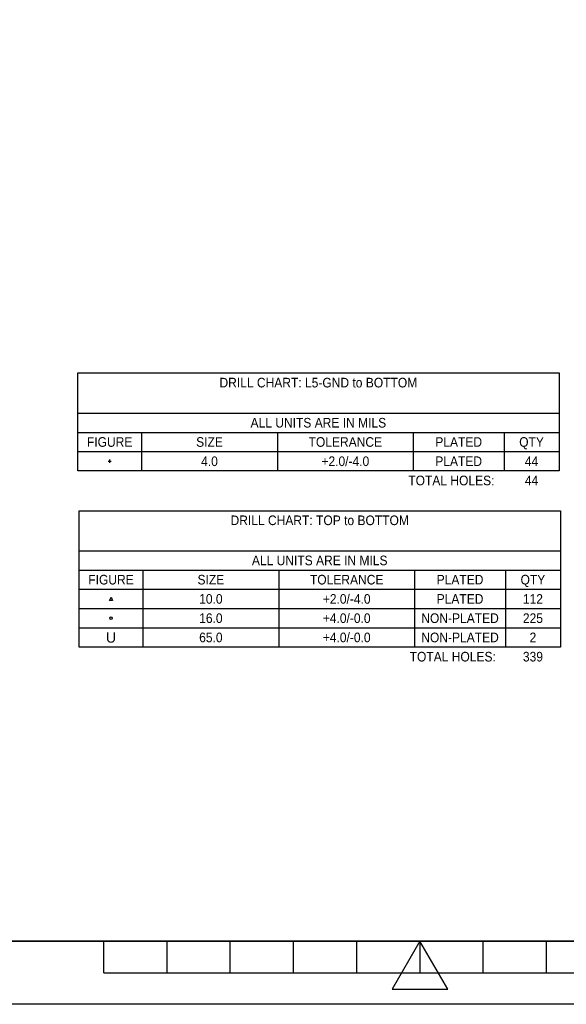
# Model space of a CAD drawing. Extents: x -43 to 377, y -50 to 247.
# Tile 8 of 10: x 104 to 190, y -50 to 106. Entities that reach past the tile are written whole.
import ezdxf
from ezdxf.enums import TextEntityAlignment as Align

# ---------------------------------------------------------------- set-up
doc = ezdxf.new("R2010")
doc.units = 0
doc.layers.add('DRILL', color=30, linetype='CONTINUOUS')

# ---------------------------------------------------------------- blocks, each defined once
blk = doc.blocks.new('FIGURE_CROSS')
for points in [[(-0.5, 0), (0.5, 0)], [(0, 0.5), (0, -0.5)]]:
    blk.add_lwpolyline(points)
blk = doc.blocks.new('FIGURE_CIRCLE')
blk.add_circle((0, 0), 0.5)
blk = doc.blocks.new('FIGURE_TRI')
blk.add_lwpolyline([(-0.5, -0.5), (0, 0.5), (0.5, -0.5)], close=True)

msp = doc.modelspace()

# ---------------------------------------------------------------- linework, layer by layer
at = {"layer": 'DRILL'}
for points in [[(-32.74822, -40.13962), (-32.74822, 236.860334), (367.251742, 236.860334), (367.251742, -40.13962)], [(113.1062, 34.3154), (113.1062, 49.8094), (189.2554, 49.8094), (189.2554, 34.3154)], [(113.3221, 6.421966), (113.3221, 28.011966), (189.4713, 28.011966), (189.4713, 6.421966)], [(162.837368, -47.75962), (171.666408, -47.75962), (167.251888, -40.13962)]]:
    msp.add_lwpolyline(points, close=True, dxfattribs=at)
for points in [[(113.1062, 43.4594), (189.2554, 43.4594)], [(113.1062, 40.4114), (189.2554, 40.4114)], [(123.2154, 40.4114), (123.2154, 34.3154)], [(144.7038, 40.4114), (144.7038, 34.3154)], [(166.1922, 40.4114), (166.1922, 34.3154)], [(180.5686, 40.4114), (180.5686, 34.3154)], [(113.1062, 37.3634), (189.2554, 37.3634)], [(113.3221, 21.661966), (189.4713, 21.661966)], [(113.3221, 18.613966), (189.4713, 18.613966)], [(123.4313, 18.613966), (123.4313, 6.421966)], [(144.9197, 18.613966), (144.9197, 6.421966)], [(166.4081, 18.613966), (166.4081, 6.421966)], [(180.7845, 18.613966), (180.7845, 6.421966)], [(113.3221, 15.565966), (189.4713, 15.565966)], [(113.3221, 12.517966), (189.4713, 12.517966)], [(113.3221, 9.469966), (189.4713, 9.469966)], [(-32.74822, -40.13962), (367.251742, -40.13962)], [(117.251734, -45.13961), (117.251734, -40.13962)], [(127.251714, -45.13961), (127.251714, -40.13962)], [(137.251694, -45.13961), (137.251694, -40.13962)], [(147.251928, -45.13961), (147.251928, -40.13962)], [(157.251908, -45.13961), (157.251908, -40.13962)], [(167.251888, -40.13962), (167.251888, -45.13961)], [(177.251868, -45.13961), (177.251868, -40.13962)], [(187.251848, -45.13961), (187.251848, -40.13962)], [(117.251734, -45.13961), (217.251788, -45.13961)], [(377.251722, -50.1396), (-42.7482, -50.1396)]]:
    msp.add_lwpolyline(points, dxfattribs=at)

# ---------------------------------------------------------------- block references
for name, p, xscale, yscale in [('FIGURE_CROSS', (118.1608, 35.8394), 0.508, 0.508), ('FIGURE_TRI', (118.3767, 14.041966), 0.508, 0.508), ('FIGURE_CIRCLE', (118.3767, 10.993966), 0.4064, 0.4064)]:
    msp.add_blockref(name, p, dxfattribs=dict(at, xscale=xscale, yscale=yscale))

# ---------------------------------------------------------------- texts
at = {"layer": 'DRILL', "width": 0.933333}
for s, p in [('DRILL CHART: L5-GND to BOTTOM', (151.1808, 47.5234)), ('ALL UNITS ARE IN MILS', (151.1808, 41.1734)), ('FIGURE', (118.1608, 38.1254)), ('SIZE', (133.9596, 38.1254)), ('TOLERANCE', (155.448, 38.1254)), ('PLATED', (173.3804, 38.1254)), ('QTY', (184.912, 38.1254)), ('4.0', (133.9596, 35.0774)), ('+2.0/-4.0', (155.448, 35.0774)), ('PLATED', (173.3804, 35.0774)), ('44', (184.912, 35.0774)), ('44', (184.912, 32.0294)), ('DRILL CHART: TOP to BOTTOM', (151.3967, 25.725966)), ('ALL UNITS ARE IN MILS', (151.3967, 19.375966)), ('FIGURE', (118.3767, 16.327966)), ('SIZE', (134.1755, 16.327966)), ('TOLERANCE', (155.6639, 16.327966)), ('PLATED', (173.5963, 16.327966)), ('QTY', (185.1279, 16.327966)), ('10.0', (134.1755, 13.279966)), ('+2.0/-4.0', (155.6639, 13.279966)), ('PLATED', (173.5963, 13.279966)), ('112', (185.1279, 13.279966)), ('16.0', (134.1755, 10.231966)), ('+4.0/-0.0', (155.6639, 10.231966)), ('NON-PLATED', (173.5963, 10.231966)), ('225', (185.1279, 10.231966)), ('65.0', (134.1755, 7.183966)), ('+4.0/-0.0', (155.6639, 7.183966)), ('NON-PLATED', (173.5963, 7.183966)), ('2', (185.1279, 7.183966)), ('339', (185.1279, 4.135966))]:
    msp.add_text(s, height=1.524, dxfattribs=at).set_placement(p, align=Align.CENTER)
for p in [(179.0446, 32.0294), (179.2605, 4.135966)]:
    msp.add_text('TOTAL HOLES:', height=1.524, dxfattribs=at).set_placement(p, align=Align.RIGHT)
at = {"layer": 'DRILL'}
msp.add_text('U', height=1.651, dxfattribs=at).set_placement((118.3767, 7.945966), align=Align.MIDDLE_CENTER)

doc.saveas('drawing.dxf')
